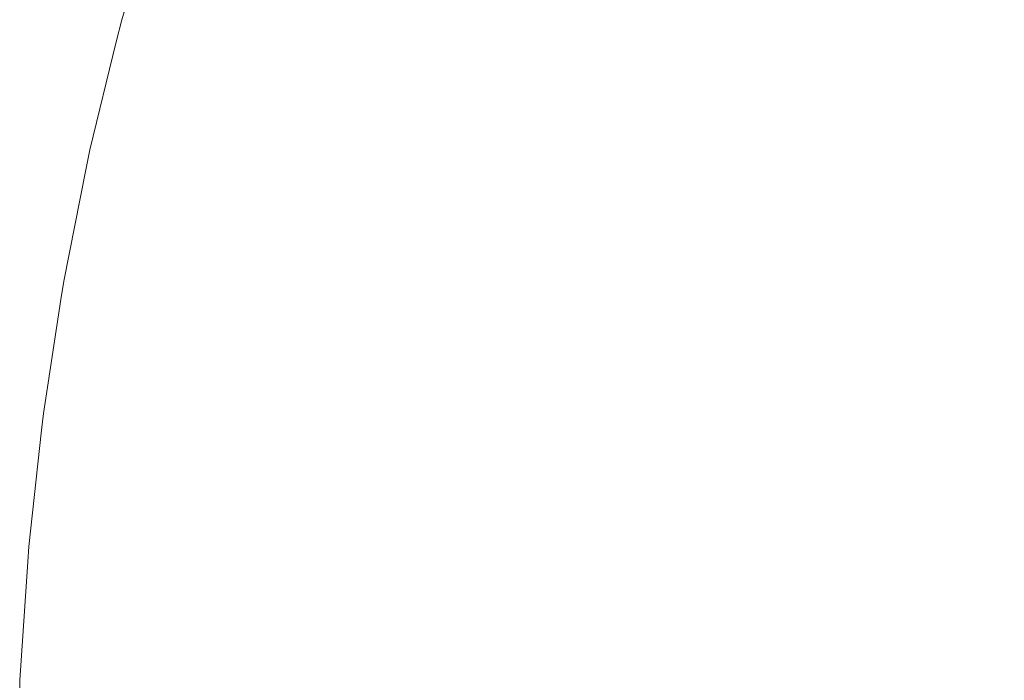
# Model space of a CAD drawing. Header units: centimetres. Extents: x -25.9 to 27.4, y -28.2 to -26.4.
# Tile 31 of 199: x -25.9285 to -25.8964, y -26.4556 to -26.4341. Entities that reach past the tile are written whole.
import ezdxf

# ---------------------------------------------------------------- set-up
doc = ezdxf.new("R2010")
doc.units = ezdxf.units.CM
doc.header["$LTSCALE"] = 2.54
doc.layers.add('Lucido design-1', color=7, linetype='Continuous')

# ---------------------------------------------------------------- blocks, each defined once
blk = doc.blocks.new('Gruppo-4-1')
at = {"color": 7, "linetype": 'Continuous', "lineweight": 9}
for points, invisible_edges in [([(-25.924163, -26.430717, 540.420033), (-25.925154, -26.434118, 540.420033), (-25.925108, -26.43413, 540.423108), (-25.923888, -26.429944, 540.423108)], 14), ([(-25.923842, -26.429958, 539.815674), (-25.925062, -26.434143, 539.815674), (-25.925154, -26.434118, 539.820033), (-25.924163, -26.430717, 539.820033)], 11), ([(-25.924902, -26.434186, 540.427254), (-25.923684, -26.430008, 540.427254), (-25.923888, -26.429944, 540.423108), (-25.925108, -26.43413, 540.423108)], 15), ([(-25.925062, -26.434143, 539.815674), (-25.923842, -26.429958, 539.815674), (-25.923589, -26.430038, 539.811541), (-25.924805, -26.434212, 539.811541)], 15), ([(-25.912386, -26.43357, 539.772337), (-25.911153, -26.429939, 539.772337), (-25.909245, -26.430633, 539.768772), (-25.91045, -26.434181, 539.768772)], 15), ([(-25.924529, -26.434286, 540.43139), (-25.923316, -26.430124, 540.43139), (-25.923684, -26.430008, 540.427254), (-25.924902, -26.434186, 540.427254)], 15), ([(-25.924805, -26.434212, 539.811541), (-25.923589, -26.430038, 539.811541), (-25.923172, -26.430169, 539.807427), (-25.924383, -26.434325, 539.807427)], 15), ([(-25.92399, -26.43443, 540.435511), (-25.922784, -26.430292, 540.435511), (-25.923316, -26.430124, 540.43139), (-25.924529, -26.434286, 540.43139)], 15), ([(-25.924383, -26.434325, 539.807427), (-25.923172, -26.430169, 539.807427), (-25.922594, -26.430352, 539.803337), (-25.923798, -26.434481, 539.803337)], 15), ([(-25.923285, -26.434619, 540.439608), (-25.922088, -26.430511, 540.439608), (-25.922784, -26.430292, 540.435511), (-25.92399, -26.43443, 540.435511)], 15), ([(-25.923798, -26.434481, 539.803337), (-25.922594, -26.430352, 539.803337), (-25.921857, -26.430584, 539.79928), (-25.923051, -26.434682, 539.79928)], 15), ([(-25.922416, -26.434852, 540.443675), (-25.921229, -26.430782, 540.443675), (-25.922088, -26.430511, 540.439608), (-25.923285, -26.434619, 540.439608)], 15), ([(-25.923051, -26.434682, 539.79928), (-25.921857, -26.430584, 539.79928), (-25.920961, -26.430867, 539.795262), (-25.922143, -26.434925, 539.795262)], 15), ([(-25.908684, -26.434737, 540.474275), (-25.907506, -26.431267, 540.474275), (-25.909575, -26.430514, 540.470703), (-25.910784, -26.434075, 540.470703)], 15), ([(-25.921382, -26.435129, 540.447705), (-25.920209, -26.431104, 540.447705), (-25.921229, -26.430782, 540.443675), (-25.922416, -26.434852, 540.443675)], 15), ([(-25.922143, -26.434925, 539.795262), (-25.920961, -26.430867, 539.795262), (-25.919908, -26.431198, 539.791289), (-25.921078, -26.43521, 539.791289)], 15), ([(-25.91045, -26.434181, 539.768772), (-25.909245, -26.430633, 539.768772), (-25.907204, -26.431376, 539.765297), (-25.908378, -26.434834, 539.765297)], 15), ([(-25.897853, -26.43478, 540.48758), (-25.896687, -26.431781, 540.48758), (-25.899255, -26.430718, 540.484414), (-25.900465, -26.433829, 540.484414)], 15), ([(-25.900316, -26.433884, 539.755464), (-25.899108, -26.430779, 539.755464), (-25.896614, -26.431812, 539.7524), (-25.897779, -26.434807, 539.7524)], 15), ([(-25.920186, -26.435449, 540.45169), (-25.919028, -26.431476, 540.45169), (-25.920209, -26.431104, 540.447705), (-25.921382, -26.435129, 540.447705)], 15), ([(-25.921078, -26.43521, 539.791289), (-25.919908, -26.431198, 539.791289), (-25.918701, -26.431579, 539.787368), (-25.919855, -26.435538, 539.787368)], 15), ([(-25.906441, -26.435445, 540.477756), (-25.905296, -26.432071, 540.477756), (-25.907506, -26.431267, 540.474275), (-25.908684, -26.434737, 540.474275)], 15), ([(-25.918829, -26.435813, 540.455624), (-25.917689, -26.431898, 540.455624), (-25.919028, -26.431476, 540.45169), (-25.920186, -26.435449, 540.45169)], 15), ([(-25.919855, -26.435538, 539.787368), (-25.918701, -26.431579, 539.787368), (-25.917343, -26.432007, 539.783506), (-25.91848, -26.435906, 539.783506)], 15), ([(-25.908378, -26.434834, 539.765297), (-25.907204, -26.431376, 539.765297), (-25.905033, -26.432167, 539.761917), (-25.906174, -26.435529, 539.761917)], 15), ([(-25.917314, -26.436219, 540.459498), (-25.916192, -26.43237, 540.459498), (-25.917689, -26.431898, 540.455624), (-25.918829, -26.435813, 540.455624)], 15), ([(-25.895115, -26.435776, 540.49063), (-25.893995, -26.432896, 540.49063), (-25.896687, -26.431781, 540.48758), (-25.897853, -26.43478, 540.48758)], 15), ([(-25.897779, -26.434807, 539.7524), (-25.896614, -26.431812, 539.7524), (-25.894009, -26.432891, 539.749452), (-25.895129, -26.435771, 539.749452)], 15), ([(-25.91848, -26.435906, 539.783506), (-25.917343, -26.432007, 539.783506), (-25.915836, -26.432483, 539.77971), (-25.916953, -26.436316, 539.77971)], 15), ([(-25.904058, -26.436196, 540.481137), (-25.902948, -26.432926, 540.481137), (-25.905296, -26.432071, 540.477756), (-25.906441, -26.435445, 540.477756)], 15), ([(-25.906174, -26.435529, 539.761917), (-25.905033, -26.432167, 539.761917), (-25.902735, -26.433003, 539.758638), (-25.903842, -26.436264, 539.758638)], 15), ([(-25.915641, -26.436667, 540.463308), (-25.914541, -26.432891, 540.463308), (-25.916192, -26.43237, 540.459498), (-25.917314, -26.436219, 540.459498)], 15), ([(-25.916953, -26.436316, 539.77971), (-25.915836, -26.432483, 539.77971), (-25.914182, -26.433004, 539.775984), (-25.915278, -26.436764, 539.775984)], 15), ([(-25.913815, -26.437156, 540.467045), (-25.912737, -26.43346, 540.467045), (-25.914541, -26.432891, 540.463308), (-25.915641, -26.436667, 540.463308)], 15), ([(-25.915278, -26.436764, 539.775984), (-25.914182, -26.433004, 539.775984), (-25.912386, -26.43357, 539.772337), (-25.913459, -26.437252, 539.772337)], 15), ([(-25.901539, -26.43699, 540.484414), (-25.900465, -26.433829, 540.484414), (-25.902948, -26.432926, 540.481137), (-25.904058, -26.436196, 540.481137)], 15), ([(-25.903842, -26.436264, 539.758638), (-25.902735, -26.433003, 539.758638), (-25.900316, -26.433884, 539.755464), (-25.901387, -26.437038, 539.755464)], 15), ([(-25.911836, -26.437687, 540.470703), (-25.910784, -26.434075, 540.470703), (-25.912737, -26.43346, 540.467045), (-25.913815, -26.437156, 540.467045)], 15), ([(-25.913459, -26.437252, 539.772337), (-25.912386, -26.43357, 539.772337), (-25.91045, -26.434181, 539.768772), (-25.911498, -26.437777, 539.768772)], 15), ([(-25.898887, -26.437826, 540.48758), (-25.897853, -26.43478, 540.48758), (-25.900465, -26.433829, 540.484414), (-25.901539, -26.43699, 540.484414)], 15), ([(-25.92533, -26.434839, 540.420033), (-25.926191, -26.438356, 540.420033), (-25.926145, -26.438366, 540.423108), (-25.925108, -26.43413, 540.423108)], 14), ([(-25.925062, -26.434143, 539.815674), (-25.926098, -26.438377, 539.815674), (-25.926191, -26.438356, 539.820033), (-25.92533, -26.434839, 539.820033)], 11), ([(-25.925936, -26.438413, 540.427254), (-25.924902, -26.434186, 540.427254), (-25.925108, -26.43413, 540.423108), (-25.926145, -26.438366, 540.423108)], 15), ([(-25.926098, -26.438377, 539.815674), (-25.925062, -26.434143, 539.815674), (-25.924805, -26.434212, 539.811541), (-25.925838, -26.438434, 539.811541)], 15), ([(-25.925108, -26.43413, 540.423108), (-25.925154, -26.434118, 540.420033), (-25.92533, -26.434839, 540.420033)], 9), ([(-25.925154, -26.434118, 539.820033), (-25.92533, -26.434839, 539.820033), (-25.92533, -26.434839, 540.420033), (-25.925154, -26.434118, 540.420033)], 10), ([(-25.92533, -26.434839, 539.820033), (-25.925154, -26.434118, 539.820033), (-25.925062, -26.434143, 539.815674)], 10), ([(-25.90971, -26.438256, 540.474275), (-25.908684, -26.434737, 540.474275), (-25.910784, -26.434075, 540.470703), (-25.911836, -26.437687, 540.470703)], 15), ([(-25.901387, -26.437038, 539.755464), (-25.900316, -26.433884, 539.755464), (-25.897779, -26.434807, 539.7524), (-25.898812, -26.43785, 539.7524)], 15), ([(-25.925559, -26.438496, 540.43139), (-25.924529, -26.434286, 540.43139), (-25.924902, -26.434186, 540.427254), (-25.925936, -26.438413, 540.427254)], 15), ([(-25.925838, -26.438434, 539.811541), (-25.924805, -26.434212, 539.811541), (-25.924383, -26.434325, 539.807427), (-25.925412, -26.438529, 539.807427)], 15), ([(-25.925015, -26.438617, 540.435511), (-25.92399, -26.43443, 540.435511), (-25.924529, -26.434286, 540.43139), (-25.925559, -26.438496, 540.43139)], 15), ([(-25.925412, -26.438529, 539.807427), (-25.924383, -26.434325, 539.807427), (-25.923798, -26.434481, 539.803337), (-25.924821, -26.43866, 539.803337)], 15), ([(-25.924302, -26.438775, 540.439608), (-25.923285, -26.434619, 540.439608), (-25.92399, -26.43443, 540.435511), (-25.925015, -26.438617, 540.435511)], 15), ([(-25.911498, -26.437777, 539.768772), (-25.91045, -26.434181, 539.768772), (-25.908378, -26.434834, 539.765297), (-25.9094, -26.438339, 539.765297)], 15), ([(-25.924821, -26.43866, 539.803337), (-25.923798, -26.434481, 539.803337), (-25.923051, -26.434682, 539.79928), (-25.924065, -26.438827, 539.79928)], 15), ([(-25.923423, -26.43897, 540.443675), (-25.922416, -26.434852, 540.443675), (-25.923285, -26.434619, 540.439608), (-25.924302, -26.438775, 540.439608)], 15), ([(-25.924065, -26.438827, 539.79928), (-25.923051, -26.434682, 539.79928), (-25.922143, -26.434925, 539.795262), (-25.923148, -26.439031, 539.795262)], 15), ([(-25.907438, -26.438865, 540.477756), (-25.906441, -26.435445, 540.477756), (-25.908684, -26.434737, 540.474275), (-25.90971, -26.438256, 540.474275)], 15), ([(-25.896108, -26.438703, 540.49063), (-25.895115, -26.435776, 540.49063), (-25.897853, -26.43478, 540.48758), (-25.898887, -26.437826, 540.48758)], 15), ([(-25.926191, -26.438356, 540.420033), (-25.92533, -26.434839, 540.420033), (-25.92533, -26.434839, 539.820033), (-25.926191, -26.438356, 539.820033)], 10), ([(-25.922379, -26.439201, 540.447705), (-25.921382, -26.435129, 540.447705), (-25.922416, -26.434852, 540.443675), (-25.923423, -26.43897, 540.443675)], 15), ([(-25.923148, -26.439031, 539.795262), (-25.922143, -26.434925, 539.795262), (-25.921078, -26.43521, 539.791289), (-25.922071, -26.439269, 539.791289)], 15), ([(-25.9094, -26.438339, 539.765297), (-25.908378, -26.434834, 539.765297), (-25.906174, -26.435529, 539.761917), (-25.907167, -26.438938, 539.761917)], 15), ([(-25.898812, -26.43785, 539.7524), (-25.897779, -26.434807, 539.7524), (-25.895129, -26.435771, 539.749452), (-25.896123, -26.438698, 539.749452)], 15), ([(-25.92117, -26.439469, 540.45169), (-25.920186, -26.435449, 540.45169), (-25.921382, -26.435129, 540.447705), (-25.922379, -26.439201, 540.447705)], 15), ([(-25.922071, -26.439269, 539.791289), (-25.921078, -26.43521, 539.791289), (-25.919855, -26.435538, 539.787368), (-25.920836, -26.439543, 539.787368)], 15), ([(-25.919799, -26.439773, 540.455624), (-25.918829, -26.435813, 540.455624), (-25.920186, -26.435449, 540.45169), (-25.92117, -26.439469, 540.45169)], 15), ([(-25.920836, -26.439543, 539.787368), (-25.919855, -26.435538, 539.787368), (-25.91848, -26.435906, 539.783506), (-25.919445, -26.439852, 539.783506)], 15), ([(-25.905024, -26.439512, 540.481137), (-25.904058, -26.436196, 540.481137), (-25.906441, -26.435445, 540.477756), (-25.907438, -26.438865, 540.477756)], 15), ([(-25.907167, -26.438938, 539.761917), (-25.906174, -26.435529, 539.761917), (-25.903842, -26.436264, 539.758638), (-25.904806, -26.43957, 539.758638)], 15), ([(-25.918267, -26.440113, 540.459498), (-25.917314, -26.436219, 540.459498), (-25.918829, -26.435813, 540.455624), (-25.919799, -26.439773, 540.455624)], 15), ([(-25.919445, -26.439852, 539.783506), (-25.91848, -26.435906, 539.783506), (-25.916953, -26.436316, 539.77971), (-25.917902, -26.440194, 539.77971)], 15), ([(-25.916576, -26.440488, 540.463308), (-25.915641, -26.436667, 540.463308), (-25.917314, -26.436219, 540.459498), (-25.918267, -26.440113, 540.459498)], 15), ([(-25.917902, -26.440194, 539.77971), (-25.916953, -26.436316, 539.77971), (-25.915278, -26.436764, 539.775984), (-25.916209, -26.440569, 539.775984)], 15), ([(-25.902473, -26.440196, 540.484414), (-25.901539, -26.43699, 540.484414), (-25.904058, -26.436196, 540.481137), (-25.905024, -26.439512, 540.481137)], 15), ([(-25.904806, -26.43957, 539.758638), (-25.903842, -26.436264, 539.758638), (-25.901387, -26.437038, 539.755464), (-25.902319, -26.440237, 539.755464)], 15), ([(-25.91473, -26.440897, 540.467045), (-25.913815, -26.437156, 540.467045), (-25.915641, -26.436667, 540.463308), (-25.916576, -26.440488, 540.463308)], 15), ([(-25.916209, -26.440569, 539.775984), (-25.915278, -26.436764, 539.775984), (-25.913459, -26.437252, 539.772337), (-25.91437, -26.440977, 539.772337)], 15), ([(-25.899788, -26.440915, 540.48758), (-25.898887, -26.437826, 540.48758), (-25.901539, -26.43699, 540.484414), (-25.902473, -26.440196, 540.484414)], 15), ([(-25.902319, -26.440237, 539.755464), (-25.901387, -26.437038, 539.755464), (-25.898812, -26.43785, 539.7524), (-25.899711, -26.440935, 539.7524)], 15), ([(-25.91273, -26.44134, 540.470703), (-25.911836, -26.437687, 540.470703), (-25.913815, -26.437156, 540.467045), (-25.91473, -26.440897, 540.467045)], 15), ([(-25.91437, -26.440977, 539.772337), (-25.913459, -26.437252, 539.772337), (-25.911498, -26.437777, 539.768772), (-25.912388, -26.441416, 539.768772)], 15), ([(-25.910581, -26.441817, 540.474275), (-25.90971, -26.438256, 540.474275), (-25.911836, -26.437687, 540.470703), (-25.91273, -26.44134, 540.470703)], 15), ([(-25.912388, -26.441416, 539.768772), (-25.911498, -26.437777, 539.768772), (-25.9094, -26.438339, 539.765297), (-25.910267, -26.441886, 539.765297)], 15), ([(-25.896973, -26.441669, 540.49063), (-25.896108, -26.438703, 540.49063), (-25.898887, -26.437826, 540.48758), (-25.899788, -26.440915, 540.48758)], 15), ([(-25.899711, -26.440935, 539.7524), (-25.898812, -26.43785, 539.7524), (-25.896123, -26.438698, 539.749452), (-25.896988, -26.441665, 539.749452)], 15), ([(-25.908285, -26.442326, 540.477756), (-25.907438, -26.438865, 540.477756), (-25.90971, -26.438256, 540.474275), (-25.910581, -26.441817, 540.474275)], 15), ([(-25.926322, -26.439014, 540.420033), (-25.927042, -26.442635, 540.420033), (-25.926996, -26.442643, 540.423108), (-25.926145, -26.438366, 540.423108)], 14), ([(-25.926098, -26.438377, 539.815674), (-25.926949, -26.442652, 539.815674), (-25.927042, -26.442635, 539.820033), (-25.926322, -26.439014, 539.820033)], 11), ([(-25.926785, -26.442681, 540.427254), (-25.925936, -26.438413, 540.427254), (-25.926145, -26.438366, 540.423108), (-25.926996, -26.442643, 540.423108)], 15), ([(-25.926949, -26.442652, 539.815674), (-25.926098, -26.438377, 539.815674), (-25.925838, -26.438434, 539.811541), (-25.926686, -26.442698, 539.811541)], 15), ([(-25.926405, -26.442748, 540.43139), (-25.925559, -26.438496, 540.43139), (-25.925936, -26.438413, 540.427254), (-25.926785, -26.442681, 540.427254)], 15), ([(-25.926686, -26.442698, 539.811541), (-25.925838, -26.438434, 539.811541), (-25.925412, -26.438529, 539.807427), (-25.926256, -26.442774, 539.807427)], 15), ([(-25.925855, -26.442844, 540.435511), (-25.925015, -26.438617, 540.435511), (-25.925559, -26.438496, 540.43139), (-25.926405, -26.442748, 540.43139)], 15), ([(-25.926145, -26.438366, 540.423108), (-25.926191, -26.438356, 540.420033), (-25.926322, -26.439014, 540.420033)], 9), ([(-25.926191, -26.438356, 539.820033), (-25.926322, -26.439014, 539.820033), (-25.926322, -26.439014, 540.420033), (-25.926191, -26.438356, 540.420033)], 10), ([(-25.926322, -26.439014, 539.820033), (-25.926191, -26.438356, 539.820033), (-25.926098, -26.438377, 539.815674)], 10), ([(-25.926256, -26.442774, 539.807427), (-25.925412, -26.438529, 539.807427), (-25.924821, -26.43866, 539.803337), (-25.92566, -26.442879, 539.803337)], 15), ([(-25.925137, -26.442971, 540.439608), (-25.924302, -26.438775, 540.439608), (-25.925015, -26.438617, 540.435511), (-25.925855, -26.442844, 540.435511)], 15), ([(-25.910267, -26.441886, 539.765297), (-25.9094, -26.438339, 539.765297), (-25.907167, -26.438938, 539.761917), (-25.908011, -26.442386, 539.761917)], 15), ([(-25.92566, -26.442879, 539.803337), (-25.924821, -26.43866, 539.803337), (-25.924065, -26.438827, 539.79928), (-25.924898, -26.443013, 539.79928)], 15), ([(-25.92425, -26.443127, 540.443675), (-25.923423, -26.43897, 540.443675), (-25.924302, -26.438775, 540.439608), (-25.925137, -26.442971, 540.439608)], 15), ([(-25.924898, -26.443013, 539.79928), (-25.924065, -26.438827, 539.79928), (-25.923148, -26.439031, 539.795262), (-25.923973, -26.443176, 539.795262)], 15), ([(-25.905845, -26.442867, 540.481137), (-25.905024, -26.439512, 540.481137), (-25.907438, -26.438865, 540.477756), (-25.908285, -26.442326, 540.477756)], 15), ([(-25.908011, -26.442386, 539.761917), (-25.907167, -26.438938, 539.761917), (-25.904806, -26.43957, 539.758638), (-25.905624, -26.442916, 539.758638)], 15), ([(-25.896988, -26.441665, 539.749452), (-25.896123, -26.438698, 539.749452), (-25.893324, -26.43958, 539.746625), (-25.894153, -26.442425, 539.746625)], 15), ([(-25.894034, -26.442457, 540.493556), (-25.893206, -26.439618, 540.493556), (-25.896108, -26.438703, 540.49063), (-25.896973, -26.441669, 540.49063)], 15), ([(-25.927042, -26.442635, 540.420033), (-25.926322, -26.439014, 540.420033), (-25.926322, -26.439014, 539.820033), (-25.927042, -26.442635, 539.820033)], 10), ([(-25.923197, -26.443313, 540.447705), (-25.922379, -26.439201, 540.447705), (-25.923423, -26.43897, 540.443675), (-25.92425, -26.443127, 540.443675)], 15), ([(-25.923973, -26.443176, 539.795262), (-25.923148, -26.439031, 539.795262), (-25.922071, -26.439269, 539.791289), (-25.922886, -26.443368, 539.791289)], 15), ([(-25.921977, -26.443528, 540.45169), (-25.92117, -26.439469, 540.45169), (-25.922379, -26.439201, 540.447705), (-25.923197, -26.443313, 540.447705)], 15), ([(-25.922886, -26.443368, 539.791289), (-25.922071, -26.439269, 539.791289), (-25.920836, -26.439543, 539.787368), (-25.92164, -26.443588, 539.787368)], 15), ([(-25.920594, -26.443772, 540.455624), (-25.919799, -26.439773, 540.455624), (-25.92117, -26.439469, 540.45169), (-25.921977, -26.443528, 540.45169)], 15), ([(-25.92164, -26.443588, 539.787368), (-25.920836, -26.439543, 539.787368), (-25.919445, -26.439852, 539.783506), (-25.920237, -26.443835, 539.783506)], 15), ([(-25.903266, -26.443438, 540.484414), (-25.902473, -26.440196, 540.484414), (-25.905024, -26.439512, 540.481137), (-25.905845, -26.442867, 540.481137)], 15), ([(-25.905624, -26.442916, 539.758638), (-25.904806, -26.43957, 539.758638), (-25.902319, -26.440237, 539.755464), (-25.903111, -26.443473, 539.755464)], 15), ([(-25.919049, -26.444045, 540.459498), (-25.918267, -26.440113, 540.459498), (-25.919799, -26.439773, 540.455624), (-25.920594, -26.443772, 540.455624)], 15), ([(-25.920237, -26.443835, 539.783506), (-25.919445, -26.439852, 539.783506), (-25.917902, -26.440194, 539.77971), (-25.918681, -26.44411, 539.77971)], 15), ([(-25.917343, -26.444345, 540.463308), (-25.916576, -26.440488, 540.463308), (-25.918267, -26.440113, 540.459498), (-25.919049, -26.444045, 540.459498)], 15), ([(-25.918681, -26.44411, 539.77971), (-25.917902, -26.440194, 539.77971), (-25.916209, -26.440569, 539.775984), (-25.916973, -26.444411, 539.775984)], 15), ([(-25.900552, -26.44404, 540.48758), (-25.899788, -26.440915, 540.48758), (-25.902473, -26.440196, 540.484414), (-25.903266, -26.443438, 540.484414)], 15), ([(-25.903111, -26.443473, 539.755464), (-25.902319, -26.440237, 539.755464), (-25.899711, -26.440935, 539.7524), (-25.900475, -26.444057, 539.7524)], 15), ([(-25.915481, -26.444674, 540.467045), (-25.91473, -26.440897, 540.467045), (-25.916576, -26.440488, 540.463308), (-25.917343, -26.444345, 540.463308)], 15), ([(-25.916973, -26.444411, 539.775984), (-25.916209, -26.440569, 539.775984), (-25.91437, -26.440977, 539.772337), (-25.915118, -26.444738, 539.772337)], 15), ([(-25.913464, -26.445029, 540.470703), (-25.91273, -26.44134, 540.470703), (-25.91473, -26.440897, 540.467045), (-25.915481, -26.444674, 540.467045)], 15), ([(-25.915118, -26.444738, 539.772337), (-25.91437, -26.440977, 539.772337), (-25.912388, -26.441416, 539.768772), (-25.913119, -26.44509, 539.768772)], 15), ([(-25.897708, -26.444671, 540.49063), (-25.896973, -26.441669, 540.49063), (-25.899788, -26.440915, 540.48758), (-25.900552, -26.44404, 540.48758)], 15), ([(-25.900475, -26.444057, 539.7524), (-25.899711, -26.440935, 539.7524), (-25.896988, -26.441665, 539.749452), (-25.897722, -26.444667, 539.749452)], 15), ([(-25.911296, -26.445412, 540.474275), (-25.910581, -26.441817, 540.474275), (-25.91273, -26.44134, 540.470703), (-25.913464, -26.445029, 540.470703)], 15), ([(-25.913119, -26.44509, 539.768772), (-25.912388, -26.441416, 539.768772), (-25.910267, -26.441886, 539.765297), (-25.91098, -26.445467, 539.765297)], 15), ([(-25.90898, -26.44582, 540.477756), (-25.908285, -26.442326, 540.477756), (-25.910581, -26.441817, 540.474275), (-25.911296, -26.445412, 540.474275)], 15), ([(-25.897722, -26.444667, 539.749452), (-25.896988, -26.441665, 539.749452), (-25.894153, -26.442425, 539.746625), (-25.894857, -26.445303, 539.746625)], 15), ([(-25.894736, -26.445329, 540.493556), (-25.894034, -26.442457, 540.493556), (-25.896973, -26.441669, 540.49063), (-25.897708, -26.444671, 540.49063)], 15), ([(-25.91098, -26.445467, 539.765297), (-25.910267, -26.441886, 539.765297), (-25.908011, -26.442386, 539.761917), (-25.908704, -26.445869, 539.761917)], 15), ([(-25.906519, -26.446254, 540.481137), (-25.905845, -26.442867, 540.481137), (-25.908285, -26.442326, 540.477756), (-25.90898, -26.44582, 540.477756)], 15), ([(-25.908704, -26.445869, 539.761917), (-25.908011, -26.442386, 539.761917), (-25.905624, -26.442916, 539.758638), (-25.906296, -26.446293, 539.758638)], 15), ([(-25.927134, -26.443234, 540.420033), (-25.927706, -26.446947, 540.420033), (-25.927659, -26.446954, 540.423108), (-25.926996, -26.442643, 540.423108)], 14), ([(-25.926949, -26.442652, 539.815674), (-25.927612, -26.44696, 539.815674), (-25.927706, -26.446947, 539.820033), (-25.927134, -26.443234, 539.820033)], 11), ([(-25.927447, -26.446981, 540.427254), (-25.926785, -26.442681, 540.427254), (-25.926996, -26.442643, 540.423108), (-25.927659, -26.446954, 540.423108)], 15), ([(-25.927612, -26.44696, 539.815674), (-25.926949, -26.442652, 539.815674), (-25.926686, -26.442698, 539.811541), (-25.927348, -26.446995, 539.811541)], 15), ([(-25.927064, -26.447032, 540.43139), (-25.926405, -26.442748, 540.43139), (-25.926785, -26.442681, 540.427254), (-25.927447, -26.446981, 540.427254)], 15), ([(-25.927348, -26.446995, 539.811541), (-25.926686, -26.442698, 539.811541), (-25.926256, -26.442774, 539.807427), (-25.926915, -26.447052, 539.807427)], 15), ([(-25.926996, -26.442643, 540.423108), (-25.927042, -26.442635, 540.420033), (-25.927134, -26.443234, 540.420033)], 9), ([(-25.927042, -26.442635, 539.820033), (-25.927134, -26.443234, 539.820033), (-25.927134, -26.443234, 540.420033), (-25.927042, -26.442635, 540.420033)], 10), ([(-25.927134, -26.443234, 539.820033), (-25.927042, -26.442635, 539.820033), (-25.926949, -26.442652, 539.815674)], 10), ([(-25.926511, -26.447105, 540.435511), (-25.925855, -26.442844, 540.435511), (-25.926405, -26.442748, 540.43139), (-25.927064, -26.447032, 540.43139)], 15), ([(-25.926915, -26.447052, 539.807427), (-25.926256, -26.442774, 539.807427), (-25.92566, -26.442879, 539.803337), (-25.926314, -26.447131, 539.803337)], 15), ([(-25.925788, -26.4472, 540.439608), (-25.925137, -26.442971, 540.439608), (-25.925855, -26.442844, 540.435511), (-25.926511, -26.447105, 540.435511)], 15), ([(-25.926314, -26.447131, 539.803337), (-25.92566, -26.442879, 539.803337), (-25.924898, -26.443013, 539.79928), (-25.925547, -26.447232, 539.79928)], 15), ([(-25.924895, -26.447317, 540.443675), (-25.92425, -26.443127, 540.443675), (-25.925137, -26.442971, 540.439608), (-25.925788, -26.4472, 540.439608)], 15), ([(-25.925547, -26.447232, 539.79928), (-25.924898, -26.443013, 539.79928), (-25.923973, -26.443176, 539.795262), (-25.924616, -26.447354, 539.795262)], 15), ([(-25.923834, -26.447457, 540.447705), (-25.923197, -26.443313, 540.447705), (-25.92425, -26.443127, 540.443675), (-25.924895, -26.447317, 540.443675)], 15), ([(-25.903918, -26.446713, 540.484414), (-25.903266, -26.443438, 540.484414), (-25.905845, -26.442867, 540.481137), (-25.906519, -26.446254, 540.481137)], 15), ([(-25.906296, -26.446293, 539.758638), (-25.905624, -26.442916, 539.758638), (-25.903111, -26.443473, 539.755464), (-25.903761, -26.44674, 539.755464)], 15), ([(-25.927706, -26.446947, 540.420033), (-25.927134, -26.443234, 540.420033), (-25.927134, -26.443234, 539.820033), (-25.927706, -26.446947, 539.820033)], 10), ([(-25.924616, -26.447354, 539.795262), (-25.923973, -26.443176, 539.795262), (-25.922886, -26.443368, 539.791289), (-25.923522, -26.447498, 539.791289)], 15), ([(-25.922607, -26.447619, 540.45169), (-25.921977, -26.443528, 540.45169), (-25.923197, -26.443313, 540.447705), (-25.923834, -26.447457, 540.447705)], 15), ([(-25.923522, -26.447498, 539.791289), (-25.922886, -26.443368, 539.791289), (-25.92164, -26.443588, 539.787368), (-25.922267, -26.447663, 539.787368)], 15), ([(-25.90118, -26.447195, 540.48758), (-25.900552, -26.44404, 540.48758), (-25.903266, -26.443438, 540.484414), (-25.903918, -26.446713, 540.484414)], 15), ([(-25.921214, -26.447802, 540.455624), (-25.920594, -26.443772, 540.455624), (-25.921977, -26.443528, 540.45169), (-25.922607, -26.447619, 540.45169)], 15), ([(-25.922267, -26.447663, 539.787368), (-25.92164, -26.443588, 539.787368), (-25.920237, -26.443835, 539.783506), (-25.920855, -26.447849, 539.783506)], 15), ([(-25.919658, -26.448007, 540.459498), (-25.919049, -26.444045, 540.459498), (-25.920594, -26.443772, 540.455624), (-25.921214, -26.447802, 540.455624)], 15), ([(-25.903761, -26.44674, 539.755464), (-25.903111, -26.443473, 539.755464), (-25.900475, -26.444057, 539.7524), (-25.901102, -26.447209, 539.7524)], 15), ([(-25.920855, -26.447849, 539.783506), (-25.920237, -26.443835, 539.783506), (-25.918681, -26.44411, 539.77971), (-25.919288, -26.448056, 539.77971)], 15), ([(-25.917942, -26.448233, 540.463308), (-25.917343, -26.444345, 540.463308), (-25.919049, -26.444045, 540.459498), (-25.919658, -26.448007, 540.459498)], 15), ([(-25.89831, -26.447701, 540.49063), (-25.897708, -26.444671, 540.49063), (-25.900552, -26.44404, 540.48758), (-25.90118, -26.447195, 540.48758)], 15), ([(-25.901102, -26.447209, 539.7524), (-25.900475, -26.444057, 539.7524), (-25.897722, -26.444667, 539.749452), (-25.898325, -26.447699, 539.749452)], 15), ([(-25.919288, -26.448056, 539.77971), (-25.918681, -26.44411, 539.77971), (-25.916973, -26.444411, 539.775984), (-25.917569, -26.448282, 539.775984)], 15), ([(-25.916067, -26.44848, 540.467045), (-25.915481, -26.444674, 540.467045), (-25.917343, -26.444345, 540.463308), (-25.917942, -26.448233, 540.463308)], 15), ([(-25.917569, -26.448282, 539.775984), (-25.916973, -26.444411, 539.775984), (-25.915118, -26.444738, 539.772337), (-25.915702, -26.448528, 539.772337)], 15), ([(-25.914036, -26.448747, 540.470703), (-25.913464, -26.445029, 540.470703), (-25.915481, -26.444674, 540.467045), (-25.916067, -26.44848, 540.467045)], 15), ([(-25.898325, -26.447699, 539.749452), (-25.897722, -26.444667, 539.749452), (-25.894857, -26.445303, 539.746625), (-25.895435, -26.448208, 539.746625)], 15), ([(-25.895313, -26.44823, 540.493556), (-25.894736, -26.445329, 540.493556), (-25.897708, -26.444671, 540.49063), (-25.89831, -26.447701, 540.49063)], 15), ([(-25.915702, -26.448528, 539.772337), (-25.915118, -26.444738, 539.772337), (-25.913119, -26.44509, 539.768772), (-25.913689, -26.448793, 539.768772)], 15), ([(-25.911853, -26.449034, 540.474275), (-25.911296, -26.445412, 540.474275), (-25.913464, -26.445029, 540.470703), (-25.914036, -26.448747, 540.470703)], 15), ([(-25.913689, -26.448793, 539.768772), (-25.913119, -26.44509, 539.768772), (-25.91098, -26.445467, 539.765297), (-25.911535, -26.449076, 539.765297)], 15), ([(-25.909522, -26.449341, 540.477756), (-25.90898, -26.44582, 540.477756), (-25.911296, -26.445412, 540.474275), (-25.911853, -26.449034, 540.474275)], 15), ([(-25.911535, -26.449076, 539.765297), (-25.91098, -26.445467, 539.765297), (-25.908704, -26.445869, 539.761917), (-25.909244, -26.449378, 539.761917)], 15), ([(-25.907044, -26.449668, 540.481137), (-25.906519, -26.446254, 540.481137), (-25.90898, -26.44582, 540.477756), (-25.909522, -26.449341, 540.477756)], 15), ([(-25.909244, -26.449378, 539.761917), (-25.908704, -26.445869, 539.761917), (-25.906296, -26.446293, 539.758638), (-25.90682, -26.449697, 539.758638)], 15), ([(-25.904425, -26.450012, 540.484414), (-25.903918, -26.446713, 540.484414), (-25.906519, -26.446254, 540.481137), (-25.907044, -26.449668, 540.481137)], 15), ([(-25.90682, -26.449697, 539.758638), (-25.906296, -26.446293, 539.758638), (-25.903761, -26.44674, 539.755464), (-25.904268, -26.450033, 539.755464)], 15), ([(-25.927766, -26.447492, 540.420033), (-25.928181, -26.451284, 540.420033), (-25.928134, -26.451289, 540.423108), (-25.927659, -26.446954, 540.423108)], 14), ([(-25.927612, -26.44696, 539.815674), (-25.928086, -26.451293, 539.815674), (-25.928181, -26.451284, 539.820033), (-25.927766, -26.447492, 539.820033)], 11), ([(-25.927921, -26.451307, 540.427254), (-25.927447, -26.446981, 540.427254), (-25.927659, -26.446954, 540.423108), (-25.928134, -26.451289, 540.423108)], 15), ([(-25.928086, -26.451293, 539.815674), (-25.927612, -26.44696, 539.815674), (-25.927348, -26.446995, 539.811541), (-25.927821, -26.451316, 539.811541)], 15), ([(-25.927659, -26.446954, 540.423108), (-25.927706, -26.446947, 540.420033), (-25.927766, -26.447492, 540.420033)], 9), ([(-25.927706, -26.446947, 539.820033), (-25.927766, -26.447492, 539.820033), (-25.927766, -26.447492, 540.420033), (-25.927706, -26.446947, 540.420033)], 10), ([(-25.927766, -26.447492, 539.820033), (-25.927706, -26.446947, 539.820033), (-25.927612, -26.44696, 539.815674)], 10), ([(-25.901669, -26.450375, 540.48758), (-25.90118, -26.447195, 540.48758), (-25.903918, -26.446713, 540.484414), (-25.904425, -26.450012, 540.484414)], 15), ([(-25.904268, -26.450033, 539.755464), (-25.903761, -26.44674, 539.755464), (-25.901102, -26.447209, 539.7524), (-25.901591, -26.450385, 539.7524)], 15), ([(-25.927536, -26.451341, 540.43139), (-25.927064, -26.447032, 540.43139), (-25.927447, -26.446981, 540.427254), (-25.927921, -26.451307, 540.427254)], 15), ([(-25.927821, -26.451316, 539.811541), (-25.927348, -26.446995, 539.811541), (-25.926915, -26.447052, 539.807427), (-25.927386, -26.451354, 539.807427)], 15), ([(-25.92698, -26.451389, 540.435511), (-25.926511, -26.447105, 540.435511), (-25.927064, -26.447032, 540.43139), (-25.927536, -26.451341, 540.43139)], 15), ([(-25.927386, -26.451354, 539.807427), (-25.926915, -26.447052, 539.807427), (-25.926314, -26.447131, 539.803337), (-25.926783, -26.451407, 539.803337)], 15), ([(-25.926254, -26.451453, 540.439608), (-25.925788, -26.4472, 540.439608), (-25.926511, -26.447105, 540.435511), (-25.92698, -26.451389, 540.435511)], 15), ([(-25.926783, -26.451407, 539.803337), (-25.926314, -26.447131, 539.803337), (-25.925547, -26.447232, 539.79928), (-25.926012, -26.451474, 539.79928)], 15), ([(-25.925357, -26.451532, 540.443675), (-25.924895, -26.447317, 540.443675), (-25.925788, -26.4472, 540.439608), (-25.926254, -26.451453, 540.439608)], 15), ([(-25.926012, -26.451474, 539.79928), (-25.925547, -26.447232, 539.79928), (-25.924616, -26.447354, 539.795262), (-25.925076, -26.451556, 539.795262)], 15), ([(-25.89878, -26.450755, 540.49063), (-25.89831, -26.447701, 540.49063), (-25.90118, -26.447195, 540.48758), (-25.901669, -26.450375, 540.48758)], 15), ([(-25.901591, -26.450385, 539.7524), (-25.901102, -26.447209, 539.7524), (-25.898325, -26.447699, 539.749452), (-25.898796, -26.450754, 539.749452)], 15), ([(-25.928181, -26.451284, 540.420033), (-25.927766, -26.447492, 540.420033), (-25.927766, -26.447492, 539.820033), (-25.928181, -26.451284, 539.820033)], 10), ([(-25.924291, -26.451625, 540.447705), (-25.923834, -26.447457, 540.447705), (-25.924895, -26.447317, 540.443675), (-25.925357, -26.451532, 540.443675)], 15), ([(-25.925076, -26.451556, 539.795262), (-25.924616, -26.447354, 539.795262), (-25.923522, -26.447498, 539.791289), (-25.923977, -26.451652, 539.791289)], 15), ([(-25.923057, -26.451733, 540.45169), (-25.922607, -26.447619, 540.45169), (-25.923834, -26.447457, 540.447705), (-25.924291, -26.451625, 540.447705)], 15), ([(-25.923977, -26.451652, 539.791289), (-25.923522, -26.447498, 539.791289), (-25.922267, -26.447663, 539.787368), (-25.922716, -26.451763, 539.787368)], 15), ([(-25.921658, -26.451855, 540.455624), (-25.921214, -26.447802, 540.455624), (-25.922607, -26.447619, 540.45169), (-25.923057, -26.451733, 540.45169)], 15), ([(-25.922716, -26.451763, 539.787368), (-25.922267, -26.447663, 539.787368), (-25.920855, -26.447849, 539.783506), (-25.921297, -26.451887, 539.783506)], 15), ([(-25.920095, -26.451992, 540.459498), (-25.919658, -26.448007, 540.459498), (-25.921214, -26.447802, 540.455624), (-25.921658, -26.451855, 540.455624)], 15), ([(-25.921297, -26.451887, 539.783506), (-25.920855, -26.447849, 539.783506), (-25.919288, -26.448056, 539.77971), (-25.919723, -26.452024, 539.77971)], 15), ([(-25.898796, -26.450754, 539.749452), (-25.898325, -26.447699, 539.749452), (-25.895435, -26.448208, 539.746625), (-25.895886, -26.451137, 539.746625)], 15), ([(-25.895763, -26.451153, 540.493556), (-25.895313, -26.44823, 540.493556), (-25.89831, -26.447701, 540.49063), (-25.89878, -26.450755, 540.49063)], 15), ([(-25.91837, -26.452143, 540.463308), (-25.917942, -26.448233, 540.463308), (-25.919658, -26.448007, 540.459498), (-25.920095, -26.451992, 540.459498)], 15), ([(-25.919723, -26.452024, 539.77971), (-25.919288, -26.448056, 539.77971), (-25.917569, -26.448282, 539.775984), (-25.917996, -26.452176, 539.775984)], 15), ([(-25.916486, -26.452308, 540.467045), (-25.916067, -26.44848, 540.467045), (-25.917942, -26.448233, 540.463308), (-25.91837, -26.452143, 540.463308)], 15), ([(-25.917996, -26.452176, 539.775984), (-25.917569, -26.448282, 539.775984), (-25.915702, -26.448528, 539.772337), (-25.916119, -26.45234, 539.772337)], 15), ([(-25.914446, -26.452486, 540.470703), (-25.914036, -26.448747, 540.470703), (-25.916067, -26.44848, 540.467045), (-25.916486, -26.452308, 540.467045)], 15), ([(-25.916119, -26.45234, 539.772337), (-25.915702, -26.448528, 539.772337), (-25.913689, -26.448793, 539.768772), (-25.914097, -26.452517, 539.768772)], 15), ([(-25.912253, -26.452678, 540.474275), (-25.911853, -26.449034, 540.474275), (-25.914036, -26.448747, 540.470703), (-25.914446, -26.452486, 540.470703)], 15), ([(-25.914097, -26.452517, 539.768772), (-25.913689, -26.448793, 539.768772), (-25.911535, -26.449076, 539.765297), (-25.911933, -26.452706, 539.765297)], 15), ([(-25.909909, -26.452883, 540.477756), (-25.909522, -26.449341, 540.477756), (-25.911853, -26.449034, 540.474275), (-25.912253, -26.452678, 540.474275)], 15), ([(-25.911933, -26.452706, 539.765297), (-25.911535, -26.449076, 539.765297), (-25.909244, -26.449378, 539.761917), (-25.909631, -26.452907, 539.761917)], 15), ([(-25.90742, -26.453101, 540.481137), (-25.907044, -26.449668, 540.481137), (-25.909522, -26.449341, 540.477756), (-25.909909, -26.452883, 540.477756)], 15), ([(-25.909631, -26.452907, 539.761917), (-25.909244, -26.449378, 539.761917), (-25.90682, -26.449697, 539.758638), (-25.907195, -26.45312, 539.758638)], 15), ([(-25.904789, -26.453331, 540.484414), (-25.904425, -26.450012, 540.484414), (-25.907044, -26.449668, 540.481137), (-25.90742, -26.453101, 540.481137)], 15), ([(-25.907195, -26.45312, 539.758638), (-25.90682, -26.449697, 539.758638), (-25.904268, -26.450033, 539.755464), (-25.90463, -26.453345, 539.755464)], 15), ([(-25.90202, -26.453573, 540.48758), (-25.901669, -26.450375, 540.48758), (-25.904425, -26.450012, 540.484414), (-25.904789, -26.453331, 540.484414)], 15), ([(-25.90463, -26.453345, 539.755464), (-25.904268, -26.450033, 539.755464), (-25.901591, -26.450385, 539.7524), (-25.901941, -26.45358, 539.7524)], 15), ([(-25.899117, -26.453827, 540.49063), (-25.89878, -26.450755, 540.49063), (-25.901669, -26.450375, 540.48758), (-25.90202, -26.453573, 540.48758)], 15), ([(-25.901941, -26.45358, 539.7524), (-25.901591, -26.450385, 539.7524), (-25.898796, -26.450754, 539.749452), (-25.899132, -26.453826, 539.749452)], 15), ([(-25.899132, -26.453826, 539.749452), (-25.898796, -26.450754, 539.749452), (-25.895886, -26.451137, 539.746625), (-25.896208, -26.454082, 539.746625)], 15), ([(-25.896085, -26.454092, 540.493556), (-25.895763, -26.451153, 540.493556), (-25.89878, -26.450755, 540.49063), (-25.899117, -26.453827, 540.49063)], 15), ([(-25.928213, -26.451781, 540.420033), (-25.928466, -26.455638, 540.420033), (-25.928419, -26.45564, 540.423108), (-25.928134, -26.451289, 540.423108)], 14), ([(-25.928086, -26.451293, 539.815674), (-25.928371, -26.455642, 539.815674), (-25.928466, -26.455638, 539.820033), (-25.928213, -26.451781, 539.820033)], 11), ([(-25.928205, -26.455649, 540.427254), (-25.927921, -26.451307, 540.427254), (-25.928134, -26.451289, 540.423108), (-25.928419, -26.45564, 540.423108)], 15), ([(-25.928371, -26.455642, 539.815674), (-25.928086, -26.451293, 539.815674), (-25.927821, -26.451316, 539.811541), (-25.928105, -26.455654, 539.811541)], 15), ([(-25.928134, -26.451289, 540.423108), (-25.928181, -26.451284, 540.420033), (-25.928213, -26.451781, 540.420033)], 9), ([(-25.928181, -26.451284, 539.820033), (-25.928213, -26.451781, 539.820033), (-25.928213, -26.451781, 540.420033), (-25.928181, -26.451284, 540.420033)], 10), ([(-25.928213, -26.451781, 539.820033), (-25.928181, -26.451284, 539.820033), (-25.928086, -26.451293, 539.815674)], 10), ([(-25.92782, -26.455666, 540.43139), (-25.927536, -26.451341, 540.43139), (-25.927921, -26.451307, 540.427254), (-25.928205, -26.455649, 540.427254)], 15), ([(-25.928105, -26.455654, 539.811541), (-25.927821, -26.451316, 539.811541), (-25.927386, -26.451354, 539.807427), (-25.927669, -26.455673, 539.807427)], 15), ([(-25.927262, -26.455691, 540.435511), (-25.92698, -26.451389, 540.435511), (-25.927536, -26.451341, 540.43139), (-25.92782, -26.455666, 540.43139)], 15), ([(-25.927669, -26.455673, 539.807427), (-25.927386, -26.451354, 539.807427), (-25.926783, -26.451407, 539.803337), (-25.927064, -26.455699, 539.803337)], 15), ([(-25.926533, -26.455722, 540.439608), (-25.926254, -26.451453, 540.439608), (-25.92698, -26.451389, 540.435511), (-25.927262, -26.455691, 540.435511)], 15), ([(-25.927064, -26.455699, 539.803337), (-25.926783, -26.451407, 539.803337), (-25.926012, -26.451474, 539.79928), (-25.926291, -26.455733, 539.79928)], 15), ([(-25.925634, -26.455762, 540.443675), (-25.925357, -26.451532, 540.443675), (-25.926254, -26.451453, 540.439608), (-25.926533, -26.455722, 540.439608)], 15), ([(-25.928466, -26.455638, 540.420033), (-25.928213, -26.451781, 540.420033), (-25.928213, -26.451781, 539.820033), (-25.928466, -26.455638, 539.820033)], 10), ([(-25.926291, -26.455733, 539.79928), (-25.926012, -26.451474, 539.79928), (-25.925076, -26.451556, 539.795262), (-25.925352, -26.455774, 539.795262)], 15), ([(-25.924565, -26.455808, 540.447705), (-25.924291, -26.451625, 540.447705), (-25.925357, -26.451532, 540.443675), (-25.925634, -26.455762, 540.443675)], 15), ([(-25.925352, -26.455774, 539.795262), (-25.925076, -26.451556, 539.795262), (-25.923977, -26.451652, 539.791289), (-25.92425, -26.455822, 539.791289)], 15), ([(-25.923328, -26.455862, 540.45169), (-25.923057, -26.451733, 540.45169), (-25.924291, -26.451625, 540.447705), (-25.924565, -26.455808, 540.447705)], 15), ([(-25.92425, -26.455822, 539.791289), (-25.923977, -26.451652, 539.791289), (-25.922716, -26.451763, 539.787368), (-25.922986, -26.455877, 539.787368)], 15), ([(-25.921925, -26.455924, 540.455624), (-25.921658, -26.451855, 540.455624), (-25.923057, -26.451733, 540.45169), (-25.923328, -26.455862, 540.45169)], 15), ([(-25.922986, -26.455877, 539.787368), (-25.922716, -26.451763, 539.787368), (-25.921297, -26.451887, 539.783506), (-25.921563, -26.455939, 539.783506)], 15), ([(-25.920357, -26.455992, 540.459498), (-25.920095, -26.451992, 540.459498), (-25.921658, -26.451855, 540.455624), (-25.921925, -26.455924, 540.455624)], 15), ([(-25.921563, -26.455939, 539.783506), (-25.921297, -26.451887, 539.783506), (-25.919723, -26.452024, 539.77971), (-25.919984, -26.456008, 539.77971)], 15), ([(-25.918627, -26.456068, 540.463308), (-25.91837, -26.452143, 540.463308), (-25.920095, -26.451992, 540.459498), (-25.920357, -26.455992, 540.459498)], 15), ([(-25.919984, -26.456008, 539.77971), (-25.919723, -26.452024, 539.77971), (-25.917996, -26.452176, 539.775984), (-25.918252, -26.456084, 539.775984)], 15), ([(-25.916738, -26.45615, 540.467045), (-25.916486, -26.452308, 540.467045), (-25.91837, -26.452143, 540.463308), (-25.918627, -26.456068, 540.463308)], 15), ([(-25.918252, -26.456084, 539.775984), (-25.917996, -26.452176, 539.775984), (-25.916119, -26.45234, 539.772337), (-25.91637, -26.456166, 539.772337)], 15), ([(-25.914692, -26.456239, 540.470703), (-25.914446, -26.452486, 540.470703), (-25.916486, -26.452308, 540.467045), (-25.916738, -26.45615, 540.467045)], 15), ([(-25.91637, -26.456166, 539.772337), (-25.916119, -26.45234, 539.772337), (-25.914097, -26.452517, 539.768772), (-25.914342, -26.456255, 539.768772)], 15), ([(-25.912492, -26.456336, 540.474275), (-25.912253, -26.452678, 540.474275), (-25.914446, -26.452486, 540.470703), (-25.914692, -26.456239, 540.470703)], 15), ([(-25.914342, -26.456255, 539.768772), (-25.914097, -26.452517, 539.768772), (-25.911933, -26.452706, 539.765297), (-25.912172, -26.45635, 539.765297)], 15), ([(-25.910142, -26.456438, 540.477756), (-25.909909, -26.452883, 540.477756), (-25.912253, -26.452678, 540.474275), (-25.912492, -26.456336, 540.474275)], 15), ([(-25.912172, -26.45635, 539.765297), (-25.911933, -26.452706, 539.765297), (-25.909631, -26.452907, 539.761917), (-25.909863, -26.45645, 539.761917)], 15), ([(-25.907646, -26.456547, 540.481137), (-25.90742, -26.453101, 540.481137), (-25.909909, -26.452883, 540.477756), (-25.910142, -26.456438, 540.477756)], 15), ([(-25.909863, -26.45645, 539.761917), (-25.909631, -26.452907, 539.761917), (-25.907195, -26.45312, 539.758638), (-25.90742, -26.456557, 539.758638)], 15), ([(-25.905007, -26.456662, 540.484414), (-25.904789, -26.453331, 540.484414), (-25.90742, -26.453101, 540.481137), (-25.907646, -26.456547, 540.481137)], 15), ([(-25.90742, -26.456557, 539.758638), (-25.907195, -26.45312, 539.758638), (-25.90463, -26.453345, 539.755464), (-25.904848, -26.456669, 539.755464)], 15), ([(-25.90223, -26.456784, 540.48758), (-25.90202, -26.453573, 540.48758), (-25.904789, -26.453331, 540.484414), (-25.905007, -26.456662, 540.484414)], 15), ([(-25.904848, -26.456669, 539.755464), (-25.90463, -26.453345, 539.755464), (-25.901941, -26.45358, 539.7524), (-25.902151, -26.456787, 539.7524)], 15), ([(-25.899319, -26.456911, 540.49063), (-25.899117, -26.453827, 540.49063), (-25.90202, -26.453573, 540.48758), (-25.90223, -26.456784, 540.48758)], 15), ([(-25.902151, -26.456787, 539.7524), (-25.901941, -26.45358, 539.7524), (-25.899132, -26.453826, 539.749452), (-25.899334, -26.45691, 539.749452)], 15), ([(-25.899334, -26.45691, 539.749452), (-25.899132, -26.453826, 539.749452), (-25.896208, -26.454082, 539.746625), (-25.896402, -26.457038, 539.746625)], 15), ([(-25.896279, -26.457043, 540.493556), (-25.896085, -26.454092, 540.493556), (-25.899117, -26.453827, 540.49063), (-25.899319, -26.456911, 540.49063)], 15), ([(-25.928466, -26.455638, 539.820033), (-25.928476, -26.456084, 539.820033), (-25.928476, -26.456084, 540.420033), (-25.928466, -26.455638, 540.420033)], 10)]:
    blk.add_3dface(points, dxfattribs=dict(at, invisible_edges=invisible_edges))

msp = doc.modelspace()

# ---------------------------------------------------------------- block references
at = {"layer": 'Lucido design-1', "color": 7}
msp.add_blockref('Gruppo-4-1', (0, 0), dxfattribs=at)

doc.saveas('drawing.dxf')
